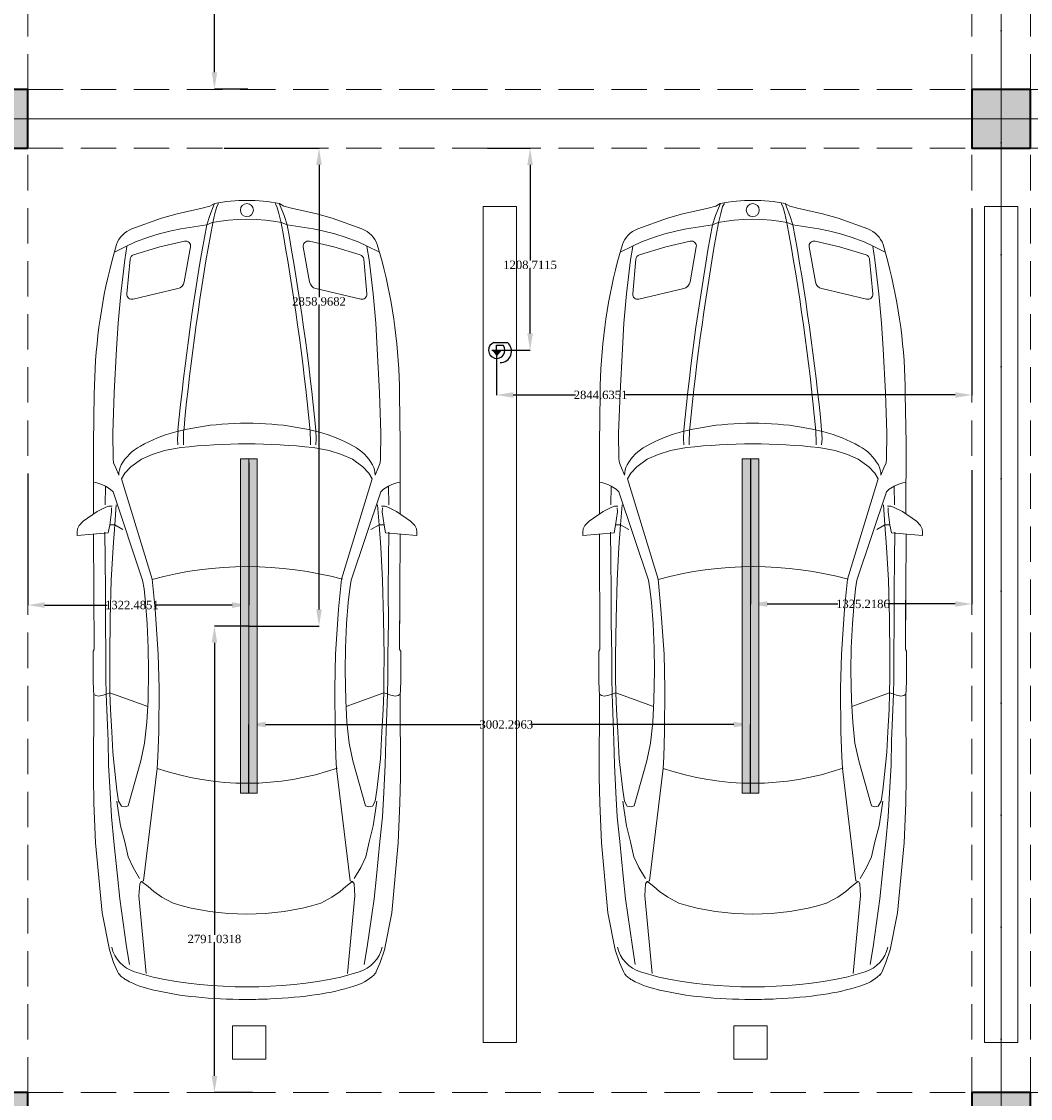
# Model space of a CAD drawing. Header units: inches. Extents: x -177438 to 34922, y -9538 to 55319.
# Tile 10 of 59: x -4094 to 1944, y -6238 to 205. Entities that reach past the tile are written whole.
import ezdxf
from ezdxf.enums import TextEntityAlignment as Align

# ---------------------------------------------------------------- set-up
doc = ezdxf.new("R2010")
doc.units = ezdxf.units.IN
doc.header["$MEASUREMENT"] = 0
doc.linetypes.add('Dot & Dashed', pattern=[670.277762, 317.5, -176.388889, 0, -176.388874])
doc.linetypes.add('Hidden', pattern=[317.5, 211.666667, -105.833333])
for name, color, linetype in [('- განათება', 7, 'Continuous'), ('Structural - Bearing', 7, 'Continuous'), ('Structural - Grid', 7, 'Continuous')]:
    doc.layers.add(name, color=color, linetype=linetype)
for name, color, linetype, lineweight in [('New_2D Drafting - General_Pen_No__2', 8, 'Continuous', 15), ('New_Interior - Furniture _Pen_No__1', 7, 'Continuous', 13), ('Structural - Bearing_Pen_No__20', 1, 'Continuous', 0)]:
    doc.layers.add(name, color=color, linetype=linetype, lineweight=lineweight)
for name, color, linetype, lineweight, true_color in [('Structural - Bearing_Pen_No__102', 7, 'Continuous', 13, 0xcccccc), ('Structural - Bearing_Pen_No__161', 7, 'Continuous', 13, 0x6a6a6a), ('Structural - Bearing_Pen_No__28', 7, 'Continuous', 35, 0xa80f02), ('Structural - Bearing_Pen_No__81', 7, 'Continuous', 20, 0x6a6a6a), ('Structural - Grid_Pen_No__81', 7, 'Continuous', 20, 0x6a6a6a)]:
    doc.layers.add(name, color=color, linetype=linetype, lineweight=lineweight, true_color=true_color)
doc.styles.add('GENERATED_STYLE_3', font='txt')
doc.styles.get("Standard").update_dxf_attribs({"font": 'arial.ttf'})
doc.dimstyles.get("Standard").update_dxf_attribs({"dimtxt": 0.18, "dimasz": 0.18, "dimexe": 0.18, "dimexo": 0.0625, "dimgap": 0.09, "dimtad": 0, "dimtih": 1, "dimtoh": 1, "dimdec": 4, "dimzin": 0, "dimdsep": 46, "dimtxsty": 'Standard', "dimcen": 0.09, "dimadec": 0, "dimazin": 0, "dimtfac": 1, "dimtdec": 4, "dimtofl": 0, "dimtmove": 0, "dimatfit": 3, "dimfxl": 1, "dimtolj": 1, "dimtzin": 0, "dimarcsym": 0})

# ---------------------------------------------------------------- blocks, each defined once
blk = doc.blocks.new('Column_11', base_point=(-35008.8, 14663))
at = {"layer": 'Structural - Bearing_Pen_No__161', "linetype": 'Continuous', "lineweight": 0, "true_color": 0x6a6a6a}
blk.add_hatch(color=251, dxfattribs=at).paths.add_polyline_path([(-34833.8, 14488), (-34833.8, 14838), (-35183.8, 14838), (-35183.8, 14488)])
at = {"layer": 'Structural - Bearing_Pen_No__20', "color": 1, "linetype": 'Continuous', "lineweight": 0}
for p, q in [((-35008.8, 14743), (-35008.8, 14918)), ((-35088.8, 14663), (-35263.8, 14663)), ((-34928.8, 14663), (-34753.8, 14663)), ((-35008.8, 14583), (-35008.8, 14408))]:
    blk.add_line(p, q, dxfattribs=at)
blk.add_point((-35008.8, 14663), dxfattribs=at)
at = {"layer": 'Structural - Bearing_Pen_No__28', "color": 14, "linetype": 'Continuous', "lineweight": 35, "true_color": 0xa80f02, "flags": 128}
blk.add_lwpolyline([(-34833.8, 14488), (-34833.8, 14838), (-35183.8, 14838), (-35183.8, 14488)], close=True, dxfattribs=at)
blk = doc.blocks.new('Column_13', base_point=(-35008.8, 20663))
at = {"layer": 'Structural - Bearing_Pen_No__161', "linetype": 'Continuous', "lineweight": 0, "true_color": 0x6a6a6a}
blk.add_hatch(color=251, dxfattribs=at).paths.add_polyline_path([(-34833.8, 20488), (-34833.8, 20838), (-35183.8, 20838), (-35183.8, 20488)])
at = {"layer": 'Structural - Bearing_Pen_No__20', "color": 1, "linetype": 'Continuous', "lineweight": 0}
for p, q in [((-35008.8, 20743), (-35008.8, 20918)), ((-35088.8, 20663), (-35263.8, 20663)), ((-34928.8, 20663), (-34753.8, 20663)), ((-35008.8, 20583), (-35008.8, 20408))]:
    blk.add_line(p, q, dxfattribs=at)
blk.add_point((-35008.8, 20663), dxfattribs=at)
at = {"layer": 'Structural - Bearing_Pen_No__28', "color": 14, "linetype": 'Continuous', "lineweight": 35, "true_color": 0xa80f02, "flags": 128}
blk.add_lwpolyline([(-34833.8, 20488), (-34833.8, 20838), (-35183.8, 20838), (-35183.8, 20488)], close=True, dxfattribs=at)
blk = doc.blocks.new('Column_15', base_point=(-29008.8, 14663))
at = {"layer": 'Structural - Bearing_Pen_No__161', "linetype": 'Continuous', "lineweight": 0, "true_color": 0x6a6a6a}
blk.add_hatch(color=251, dxfattribs=at).paths.add_polyline_path([(-28833.8, 14488), (-28833.8, 14838), (-29183.8, 14838), (-29183.8, 14488)])
at = {"layer": 'Structural - Bearing_Pen_No__20', "color": 1, "linetype": 'Continuous', "lineweight": 0}
for p, q in [((-29008.8, 14743), (-29008.8, 14918)), ((-29088.8, 14663), (-29263.8, 14663)), ((-28928.8, 14663), (-28753.8, 14663)), ((-29008.8, 14583), (-29008.8, 14408))]:
    blk.add_line(p, q, dxfattribs=at)
blk.add_point((-29008.8, 14663), dxfattribs=at)
at = {"layer": 'Structural - Bearing_Pen_No__28', "color": 14, "linetype": 'Continuous', "lineweight": 35, "true_color": 0xa80f02, "flags": 128}
blk.add_lwpolyline([(-28833.8, 14488), (-28833.8, 14838), (-29183.8, 14838), (-29183.8, 14488)], close=True, dxfattribs=at)
blk = doc.blocks.new('Column_17', base_point=(-29008.8, 20663))
at = {"layer": 'Structural - Bearing_Pen_No__161', "linetype": 'Continuous', "lineweight": 0, "true_color": 0x6a6a6a}
blk.add_hatch(color=251, dxfattribs=at).paths.add_polyline_path([(-28833.8, 20488), (-28833.8, 20838), (-29183.8, 20838), (-29183.8, 20488)])
at = {"layer": 'Structural - Bearing_Pen_No__20', "color": 1, "linetype": 'Continuous', "lineweight": 0}
for p, q in [((-29008.8, 20743), (-29008.8, 20918)), ((-29088.8, 20663), (-29263.8, 20663)), ((-28928.8, 20663), (-28753.8, 20663)), ((-29008.8, 20583), (-29008.8, 20408))]:
    blk.add_line(p, q, dxfattribs=at)
blk.add_point((-29008.8, 20663), dxfattribs=at)
at = {"layer": 'Structural - Bearing_Pen_No__28', "color": 14, "linetype": 'Continuous', "lineweight": 35, "true_color": 0xa80f02, "flags": 128}
blk.add_lwpolyline([(-28833.8, 20488), (-28833.8, 20838), (-29183.8, 20838), (-29183.8, 20488)], close=True, dxfattribs=at)
blk = doc.blocks.new('Standard grid marker')
at = {"layer": 'Structural - Grid_Pen_No__81', "color": 251, "linetype": 'Continuous', "lineweight": 20, "true_color": 0x6a6a6a}
blk.add_line((1000, 0), (51328.1, 0), dxfattribs=at)
at = {"layer": 'Structural - Grid_Pen_No__81', "color": 251, "lineweight": 20, "true_color": 0x6a6a6a, "style": 'GENERATED_STYLE_3'}
for tag, p in [('AC_MarkerText_1_0', (-100, -144)), ('AC_MarkerText_1_1', (52428.1, -144))]:
    blk.add_attdef(tag, text='', height=100, rotation=180, dxfattribs=at).set_placement(p, align=Align.TOP_CENTER)
blk = doc.blocks.new('Standard grid marker_2')
at = {"layer": 'Structural - Grid_Pen_No__81', "color": 251, "linetype": 'Continuous', "lineweight": 20, "true_color": 0x6a6a6a}
blk.add_line((1000, 0), (27734.9, 0), dxfattribs=at)
at = {"layer": 'Structural - Grid_Pen_No__81', "color": 251, "lineweight": 20, "true_color": 0x6a6a6a, "style": 'GENERATED_STYLE_3'}
for tag, p in [('AC_MarkerText_1_0', (-1.5, -46.7)), ('AC_MarkerText_1_1', (28933.4, -46.7))]:
    blk.add_attdef(tag, text='', height=100, rotation=270, dxfattribs=at).set_placement(p, align=Align.TOP_CENTER)
blk = doc.blocks.new('Parking Place')
at = {"layer": 'New_Interior - Furniture _Pen_No__1', "color": 7, "linetype": 'Continuous', "lineweight": 13, "flags": 128}
for points in [[(1400, 4900), (1600, 4900), (1600, 5100), (1400, 5100)], [(4400, 4900), (4600, 4900), (4600, 5100), (4400, 5100)], [(2900, 0), (3100, 0), (3100, 5000), (2900, 5000)], [(5900, 0), (6100, 0), (6100, 5000), (5900, 5000)]]:
    blk.add_lwpolyline(points, close=True, dxfattribs=at)
blk = doc.blocks.new('Car Symbol 27')
at = {"layer": 'New_Interior - Furniture _Pen_No__1', "color": 7, "linetype": 'Continuous', "lineweight": 13}
for p, q in [((-1983.9, 1016.7), (-2004, 1016.7)), ((-2004, 1016.7), (-1988.6, 830.1)), ((-1964.9, 1014.4), (-1983.9, 1016.7)), ((-1944.8, 1004.3), (-1964.9, 1014.4)), ((-1919.1, 979.7), (-1944.8, 1004.3)), ((-1861.1, 895.8), (-1919.1, 979.7)), ((-3842.3, 905.7), (-4261.3, 866.7)), ((-3606.5, 915.3), (-3842.3, 905.7)), ((-3450, 918.4), (-3606.5, 915.3)), ((-2966.2, 916.5), (-3450, 918.4)), ((-2876.8, 920.8), (-2966.2, 916.5)), ((-2962.8, 904.3), (-2965.1, 886.4)), ((-2954.6, 917.1), (-2962.8, 904.3)), ((-2695.9, 920.8), (-2876.8, 920.8)), ((-2685.9, 914), (-2695.9, 920.8)), ((-1998.6, 917.2), (-2684.7, 914.1)), ((-2392, 914.8), (-2530.4, 914.8)), ((-1452.9, 917.2), (-1876.8, 917.1)), ((-1689.1, 897.8), (-1685.5, 917.1)), ((-1158.3, 913.1), (-1452.9, 917.2)), ((-4261.3, 866.7), (-4482.6, 822.9)), ((-3232.2, 831), (-2953.9, 842)), ((-2965.1, 886.4), (-2960.7, 860.7)), ((-2960.7, 860.7), (-2951.8, 839.5)), ((-2857.9, 843.8), (-2953.9, 842)), ((-2951.8, 839.5), (-2946.2, 819.4)), ((-2721.6, 843.6), (-2857.9, 843.8)), ((-2518.2, 846.6), (-2721.6, 843.6)), ((-2338.3, 846.3), (-2518.2, 846.6)), ((-2146.2, 848.2), (-2338.3, 846.3)), ((-1984.1, 850.2), (-2146.2, 848.2)), ((-1835.5, 843.2), (-1861.1, 895.8)), ((-1830, 826.5), (-1835.5, 843.2)), ((-1710.4, 846.4), (-1821, 848.8)), ((-1728.3, 817.4), (-1710.4, 846.4)), ((-1710.4, 846.4), (-1700.3, 867.6)), ((-1700.3, 867.6), (-1689.1, 897.8)), ((-4559.4, 797.3), (-4613.8, 774.1)), ((-4482.6, 822.9), (-4559.4, 797.3)), ((-4042.4, 775.3), (-4178.7, 761)), ((-3835.7, 796.2), (-4042.4, 775.3)), ((-3688.1, 810.5), (-3835.7, 796.2)), ((-3542.9, 819.2), (-3688.1, 810.5)), ((-3594.3, 778), (-3649.1, 770.2)), ((-3528.4, 777.9), (-3593.2, 767.9)), ((-3376.4, 827.9), (-3542.9, 819.2)), ((-3340.7, 798.8), (-3528.4, 777.9)), ((-3232.2, 831), (-3376.4, 827.9)), ((-3298.8, 802), (-3340.7, 798.8)), ((-3179.4, 807.8), (-3298.8, 802)), ((-3044.7, 815.7), (-3179.4, 807.8)), ((-2946.2, 819.4), (-3044.7, 815.7)), ((-2946.2, 819.4), (-3028.5, 593.2)), ((-2855.6, 820.2), (-2946.2, 819.4)), ((-2725.4, 821.1), (-2855.6, 820.2)), ((-2503.2, 817.7), (-2725.4, 821.1)), ((-2272.6, 811.5), (-2503.2, 817.7)), ((-2272.8, 623.8), (-1744, 800.6)), ((-2074.4, 801.2), (-2272.6, 811.5)), ((-1940.7, 790.9), (-2074.4, 801.2)), ((-1988.6, 830.1), (-1942.8, 821.1)), ((-1940.7, 790.9), (-1968.7, 741.8)), ((-1942.8, 821.1), (-1863.5, 809.8)), ((-1940.6, 820), (-1940.7, 790.9)), ((-1821, 782), (-1940.7, 790.9)), ((-1863.5, 809.8), (-1838.9, 810.8)), ((-1828.9, 806.4), (-1830, 826.5)), ((-1744, 800.6), (-1728.3, 817.4)), ((-1643.5, 767), (-1599.9, 784.8)), ((-1599.9, 784.8), (-1570.8, 798.1)), ((-1570.8, 798.1), (-1546.2, 800.3)), ((-1546.2, 800.3), (-1393.1, 802.3)), ((-1393.1, 802.3), (-1150.7, 794.1)), ((-1150.7, 794.1), (-888.1, 780.2)), ((-888.1, 780.2), (-734, 771.1)), ((-264.4, 779.9), (-366.4, 808.7)), ((-309.9, 792.7), (-273.7, 720)), ((-4464.9, 720.2), (-4571, 702.5)), ((-4178.7, 761), (-4464.9, 720.2)), ((-3927.4, 711.5), (-3991.2, 681.4)), ((-3836.9, 731.4), (-3927.4, 711.5)), ((-3740.8, 755.9), (-3836.9, 731.4)), ((-3649.1, 770.2), (-3740.8, 755.9)), ((-3623.4, 751.2), (-3627.8, 727.5)), ((-3627.8, 727.5), (-3621.3, 709.9)), ((-3593.2, 767.9), (-3623.4, 751.2)), ((-3621.3, 709.9), (-3352.1, 634.5)), ((-1665.9, 750.2), (-2265.1, 566.8)), ((-1631.2, 730.1), (-1665.9, 750.2)), ((-1593.7, 694.3), (-1631.2, 730.1)), ((-734, 771.1), (-558.6, 755.1)), ((-352.2, 699.1), (-558.9, 718)), ((-558.6, 755.1), (-356.4, 731.3)), ((-356.4, 731.3), (-275.9, 717.8)), ((-273.7, 720), (-247, 666.3)), ((-4647.2, 561.8), (-4614.1, 671.9)), ((-4159.9, 645.9), (-4625.9, 602)), ((-4088.4, 641.3), (-4159.9, 645.9)), ((-3991.2, 681.4), (-4057.1, 642.4)), ((-1548.7, 631.6), (-1593.7, 694.3)), ((-527.7, 412.9), (-590.8, 681.2)), ((-326.2, 678.2), (-276.9, 520.2)), ((-247, 666.3), (-219.2, 588.1)), ((-170.9, 688.4), (-107, 510.6)), ((-4105.3, 591.1), (-4134.4, 557.6)), ((-4077.3, 627.9), (-4105.3, 591.1)), ((-4075, 632.4), (-4088.4, 641.3)), ((-4070.6, 617.8), (-4075, 632.4)), ((-3398.1, 536.3), (-4070.6, 617.8)), ((-3352.1, 634.5), (-3247.1, 612)), ((-3247.1, 612), (-3122, 598.4)), ((-3122, 598.4), (-2990.8, 591.1)), ((-2990.8, 591.1), (-2812.5, 587.9)), ((-2812.5, 587.9), (-2677.3, 589.9)), ((-2677.3, 589.9), (-2533.2, 596.3)), ((-2533.2, 596.3), (-2404.7, 606.2)), ((-2404.7, 606.2), (-2324.2, 615)), ((-2324.2, 615), (-2272.8, 623.8)), ((-1519.8, 566.7), (-1548.7, 631.6)), ((-219.2, 588.1), (-200.3, 525.5)), ((-4134.4, 557.6), (-4168, 508.5)), ((-3328.4, 532.4), (-3398.1, 536.3)), ((-3178.7, 527.2), (-3328.4, 532.4)), ((-2919.6, 526), (-3178.7, 527.2)), ((-2714.5, 530.5), (-2919.6, 526)), ((-2445.7, 548.9), (-2714.5, 530.5)), ((-2265, 566.8), (-2445.7, 548.9)), ((-1496.4, 493), (-1519.8, 566.7)), ((-244, 373.6), (-276.9, 520.2)), ((-200.3, 525.5), (-181.4, 452.8)), ((-4168, 508.5), (-4205, 441.5)), ((-1478.7, 395.7), (-1496.4, 493)), ((-181.4, 452.8), (-170.3, 395.8)), ((-107, 510.6), (-80.3, 418)), ((-1426.2, 414.6), (-1463, 412.5)), ((-1374.8, 412.3), (-1426.2, 414.6)), ((-170.3, 395.8), (-146, 240.5)), ((-46.5, 267.1), (-80.3, 418)), ((-1440.4, 380.1), (-1463, 380.1)), ((-1386.8, 378.5), (-1440.4, 380.1)), ((-1360, 376.2), (-1386.8, 378.5)), ((-278.6, 337.5), (-487.9, 375.2)), ((-46.5, 267.1), (-35, 221.2)), ((-146, 240.5), (-131.5, 206.9)), ((-89.5, 222.8), (-146, 240.5)), ((-133.7, 204.7), (-77.9, 191.2)), ((-131.5, 206.9), (-124.9, 156.6)), ((-23.1, 195.6), (-89.5, 222.8)), ((-18.7, 194.4), (-35, 221.2)), ((-124.9, 156.6), (-118.3, 110.8)), ((-77.9, 191.2), (-36.6, 180)), ((-36.6, 180), (-18.7, 169.9)), ((-118.3, 110.8), (-115, 57.2)), ((-115, 57.2), (-112.5, 0)), ((-118.3, -110.8), (-115, -57.2)), ((-115, -57.2), (-112.5, 0)), ((-124.9, -156.6), (-118.3, -110.8)), ((-133.7, -204.7), (-77.9, -191.2)), ((-131.5, -206.9), (-124.9, -156.6)), ((-77.9, -191.2), (-36.6, -180)), ((-36.6, -180), (-18.7, -169.9)), ((-170.3, -395.8), (-146, -240.5)), ((-146, -240.5), (-131.5, -206.9)), ((-89.5, -222.8), (-146, -240.5)), ((-23.1, -195.6), (-89.5, -222.8)), ((-46.5, -267.1), (-35, -221.2)), ((-18.7, -194.4), (-35, -221.2)), ((-46.5, -267.1), (-80.3, -418)), ((-1440.4, -380.1), (-1463, -380.1)), ((-1386.8, -378.5), (-1440.4, -380.1)), ((-1360, -376.2), (-1386.8, -378.5)), ((-278.6, -337.5), (-487.9, -375.2)), ((-244, -373.6), (-276.9, -520.2)), ((-4168, -508.5), (-4205, -441.5)), ((-1478.7, -395.7), (-1496.4, -493)), ((-1426.2, -414.6), (-1463, -412.5)), ((-1374.8, -412.3), (-1426.2, -414.6)), ((-527.7, -412.9), (-590.8, -681.2)), ((-181.4, -452.8), (-170.3, -395.8)), ((-107, -510.6), (-80.3, -418)), ((-4134.4, -557.6), (-4168, -508.5)), ((-1496.4, -493), (-1519.8, -566.7)), ((-200.3, -525.5), (-181.4, -452.8)), ((-170.9, -688.4), (-107, -510.6)), ((-4647.2, -561.8), (-4614.1, -671.9)), ((-4105.3, -591.1), (-4134.4, -557.6)), ((-3398.1, -536.3), (-4070.6, -617.8)), ((-3328.4, -532.4), (-3398.1, -536.3)), ((-3178.7, -527.2), (-3328.4, -532.4)), ((-2919.6, -526), (-3178.7, -527.2)), ((-2714.5, -530.5), (-2919.6, -526)), ((-2445.7, -548.9), (-2714.5, -530.5)), ((-2265, -566.8), (-2445.7, -548.9)), ((-1665.9, -750.2), (-2265.1, -566.8)), ((-1519.8, -566.7), (-1548.7, -631.6)), ((-326.2, -678.2), (-276.9, -520.2)), ((-219.2, -588.1), (-200.3, -525.5)), ((-4159.9, -645.9), (-4625.9, -602)), ((-4088.4, -641.3), (-4159.9, -645.9)), ((-4077.3, -627.9), (-4105.3, -591.1)), ((-4075, -632.4), (-4088.4, -641.3)), ((-4070.6, -617.8), (-4075, -632.4)), ((-3991.2, -681.4), (-4057.1, -642.4)), ((-3621.3, -709.9), (-3352.1, -634.5)), ((-3352.1, -634.5), (-3247.1, -612)), ((-3247.1, -612), (-3122, -598.4)), ((-3122, -598.4), (-2990.8, -591.1)), ((-2946.2, -819.4), (-3028.5, -593.2)), ((-2990.8, -591.1), (-2812.5, -587.9)), ((-2812.5, -587.9), (-2677.3, -589.9)), ((-2677.3, -589.9), (-2533.2, -596.3)), ((-2533.2, -596.3), (-2404.7, -606.2)), ((-2404.7, -606.2), (-2324.2, -615)), ((-2324.2, -615), (-2272.8, -623.8)), ((-2272.8, -623.8), (-1744, -800.6)), ((-1548.7, -631.6), (-1593.7, -694.3)), ((-247, -666.3), (-219.2, -588.1)), ((-4464.9, -720.2), (-4571, -702.5)), ((-3927.4, -711.5), (-3991.2, -681.4)), ((-1593.7, -694.3), (-1631.2, -730.1)), ((-352.2, -699.1), (-558.9, -718)), ((-273.7, -720), (-247, -666.3)), ((-4178.7, -761), (-4464.9, -720.2)), ((-4042.4, -775.3), (-4178.7, -761)), ((-3836.9, -731.4), (-3927.4, -711.5)), ((-3740.8, -755.9), (-3836.9, -731.4)), ((-3649.1, -770.2), (-3740.8, -755.9)), ((-3594.3, -778), (-3649.1, -770.2)), ((-3627.8, -727.5), (-3621.3, -709.9)), ((-3623.4, -751.2), (-3627.8, -727.5)), ((-3593.2, -767.9), (-3623.4, -751.2)), ((-3528.4, -777.9), (-3593.2, -767.9)), ((-1940.7, -790.9), (-1968.7, -741.8)), ((-1631.2, -730.1), (-1665.9, -750.2)), ((-1643.5, -767), (-1599.9, -784.8)), ((-888.1, -780.2), (-734, -771.1)), ((-734, -771.1), (-558.6, -755.1)), ((-558.6, -755.1), (-356.4, -731.3)), ((-356.4, -731.3), (-275.9, -717.8)), ((-309.9, -792.7), (-273.7, -720)), ((-4559.4, -797.3), (-4613.8, -774.1)), ((-4482.6, -822.9), (-4559.4, -797.3)), ((-4261.3, -866.7), (-4482.6, -822.9)), ((-3835.7, -796.2), (-4042.4, -775.3)), ((-3688.1, -810.5), (-3835.7, -796.2)), ((-3542.9, -819.2), (-3688.1, -810.5)), ((-3376.4, -827.9), (-3542.9, -819.2)), ((-3340.7, -798.8), (-3528.4, -777.9)), ((-3232.2, -831), (-3376.4, -827.9)), ((-3298.8, -802), (-3340.7, -798.8)), ((-3179.4, -807.8), (-3298.8, -802)), ((-3232.2, -831), (-2953.9, -842)), ((-3044.7, -815.7), (-3179.4, -807.8)), ((-2946.2, -819.4), (-3044.7, -815.7)), ((-2953.9, -841), (-2946.2, -819.4)), ((-2855.6, -820.2), (-2946.2, -819.4)), ((-2725.4, -821.1), (-2855.6, -820.2)), ((-2503.2, -817.7), (-2725.4, -821.1)), ((-2272.6, -811.5), (-2503.2, -817.7)), ((-2074.4, -801.2), (-2272.6, -811.5)), ((-1940.7, -790.9), (-2074.4, -801.2)), ((-2004, -1016.7), (-1988.6, -830.1)), ((-1988.6, -830.1), (-1942.8, -821.1)), ((-1942.8, -821.1), (-1863.5, -809.8)), ((-1821, -782), (-1940.7, -790.9)), ((-1940.6, -820), (-1940.7, -790.9)), ((-1863.5, -809.8), (-1838.9, -810.8)), ((-1830, -826.5), (-1835.5, -843.2)), ((-1828.9, -806.4), (-1830, -826.5)), ((-1744, -800.6), (-1728.3, -817.4)), ((-1728.3, -817.4), (-1710.4, -846.4)), ((-1599.9, -784.8), (-1570.8, -798.1)), ((-1570.8, -798.1), (-1546.2, -800.3)), ((-1546.2, -800.3), (-1393.1, -802.3)), ((-1393.1, -802.3), (-1150.7, -794.1)), ((-1150.7, -794.1), (-888.1, -780.2)), ((-264.4, -779.9), (-366.4, -808.7)), ((-3842.3, -905.7), (-4261.3, -866.7)), ((-2965.1, -886.4), (-2960.7, -860.7)), ((-2962.8, -904.3), (-2965.1, -886.4)), ((-2960.7, -860.7), (-2953.9, -841)), ((-2857.9, -843.8), (-2953.9, -842)), ((-2721.6, -843.6), (-2857.9, -843.8)), ((-2518.2, -846.6), (-2721.6, -843.6)), ((-2338.3, -846.3), (-2518.2, -846.6)), ((-2146.2, -848.2), (-2338.3, -846.3)), ((-1984.1, -850.2), (-2146.2, -848.2)), ((-1861.1, -895.8), (-1919.1, -979.7)), ((-1835.5, -843.2), (-1861.1, -895.8)), ((-1710.4, -846.4), (-1821, -848.8)), ((-1710.4, -846.4), (-1700.3, -867.6)), ((-1700.3, -867.6), (-1689.1, -897.8)), ((-1689.1, -897.8), (-1685.5, -917.1)), ((-3606.5, -915.3), (-3842.3, -905.7)), ((-3450, -918.4), (-3606.5, -915.3)), ((-2966.2, -916.5), (-3450, -918.4)), ((-2876.8, -920.8), (-2966.2, -916.5)), ((-2954.6, -917.1), (-2962.8, -904.3)), ((-2695.9, -920.8), (-2876.8, -920.8)), ((-2685.9, -914), (-2695.9, -920.8)), ((-1998.6, -917.2), (-2684.7, -914.1)), ((-1452.9, -917.2), (-1876.8, -917.1)), ((-1158.3, -913.1), (-1452.9, -917.2)), ((-1983.9, -1016.7), (-2004, -1016.7)), ((-1964.9, -1014.4), (-1983.9, -1016.7)), ((-1944.8, -1004.3), (-1964.9, -1014.4)), ((-1919.1, -979.7), (-1944.8, -1004.3))]:
    blk.add_line(p, q, dxfattribs=at)
blk.add_circle((-57.9, 0), 39.1, dxfattribs=at)
for centre, radius, start, end in [((-1180, -2307.9), 3221, 75.36916, 89.61475), ((-4582.5, 705.3), 75.7, 116.25641, 132.7691), ((-4592, 723), 55.5, 112.99171, 115.54645), ((-4422.6, 614.3), 200, 102.99813, 163.26146), ((-312.1, 637.7), 150, 19.75545, 71.47088), ((-4414.7, 561.8), 296, 137.75303, 164.57297), ((-1643.5, 634.9), 132, 62.67134, 90), ((-1726.3, 499.8), 290.3, 28.34945, 60.37994), ((-561.6, 688.1), 30, 84.78088, 193.23643), ((-354.9, 669.2), 30, 17.33175, 84.78183), ((-3475.6, 243.3), 1287.3, 162.02808, 171.98842), ((-2192.2, 222.3), 832.4, 14.17197, 29.93663), ((-1944.4, 0), 2760.6, 168.25766, 191.74236), ((-1824.2, 0), 1662.8, 160.97668, 198.81628), ((-4369.4, 3.8), 2178.3, 344.82831, 15.10448), ((-2142.2, 34.3), 2636.9, 171.5296, 177.69036), ((-2728.8, 0), 1540.8, 163.34768, 196.65231), ((-5076.2, 0), 3619.2, 353.72275, 6.27725), ((-2877.3, 33.6), 1542.9, 4.31369, 14.73835), ((-2771.5, -14053.9), 14533.5, 79.59238, 84.48533), ((-479.1, 424.4), 50, 193.23683, 259.79265), ((-2753.7, -14059.8), 14503.1, 79.59238, 84.48533), ((-273.3, 367), 30, 259.79184, 12.65608), ((-1021.6, 0), 1021.6, 349.02719, 10.97288), ((-1532.9, 0), 3247.1, 177.51962, 180.00085), ((-3210.7, 0), 1877.9, 355.42992, 4.56993), ((-1505.4, 0), 3274.6, 179.99999, 180.16706), ((-1731, -5.1), 3049, 180.08431, 185.67459), ((-2877.3, -33.6), 1542.9, 345.26146, 355.68616), ((-2771.5, 14053.9), 14533.5, 275.51468, 280.40763), ((-2753.7, 14059.8), 14503.1, 275.51468, 280.40763), ((-2887.2, -128.9), 1886.2, 185.40305, 193.11311), ((-479.1, -424.4), 50, 100.20739, 166.76344), ((-273.3, -367), 30, 347.34436, 100.20808), ((-2192.2, -222.3), 832.4, 330.06304, 345.82785), ((-4110.2, -426.5), 627.7, 191.99187, 208.13274), ((-1726.3, -499.8), 290.3, 299.61936, 331.65022), ((-4422.6, -614.3), 200, 196.73854, 257.00187), ((-561.6, -688.1), 30, 166.76402, 275.21908), ((-354.9, -669.2), 30, 275.21817, 342.66825), ((-312.1, -637.7), 150, 288.52909, 340.24455), ((-4489.4, -620.3), 202.1, 210.34692, 218.91286), ((-4557.5, -675.7), 114.3, 218.74756, 231.27811), ((-4587, -712.5), 67.2, 231.27361, 246.53558), ((-1643.5, -634.9), 132, 269.99959, 297.32769), ((-1180, 2307.9), 3221, 270.38525, 284.63084)]:
    blk.add_arc(centre, radius, start, end, dxfattribs=at)
blk = doc.blocks.new('Beam_6', base_point=(-29008.8, 14663))
at = {"layer": 'Structural - Bearing_Pen_No__102', "color": 254, "linetype": 'Hidden', "lineweight": 13, "true_color": 0xcccccc}
for p, q in [((-29183.8, 20838), (-29183.8, 26488)), ((-28833.8, 20838), (-28833.8, 26488)), ((-29183.8, 14838), (-29183.8, 20488)), ((-28833.8, 14838), (-28833.8, 20488))]:
    blk.add_line(p, q, dxfattribs=at)
at = {"layer": 'Structural - Bearing_Pen_No__81', "color": 251, "linetype": 'Dot & Dashed', "lineweight": 20, "true_color": 0x6a6a6a}
blk.add_line((-29008.8, 14663), (-29008.8, 32663), dxfattribs=at)
blk = doc.blocks.new('Beam_7', base_point=(-35008.8, 14663))
at = {"layer": 'Structural - Bearing_Pen_No__102', "color": 254, "linetype": 'Hidden', "lineweight": 13, "true_color": 0xcccccc}
for p, q in [((-34833.8, 20838), (-34833.8, 26488)), ((-34833.8, 14838), (-34833.8, 20488))]:
    blk.add_line(p, q, dxfattribs=at)
blk = doc.blocks.new('Beam_10', base_point=(-47008.8, 14663))
at = {"layer": 'Structural - Bearing_Pen_No__102', "color": 254, "linetype": 'Hidden', "lineweight": 13, "true_color": 0xcccccc}
for p, q in [((-34833.8, 14838), (-29183.8, 14838)), ((-28833.8, 14838), (-23183.8, 14838))]:
    blk.add_line(p, q, dxfattribs=at)
blk = doc.blocks.new('Beam_11', base_point=(-47008.8, 20663))
at = {"layer": 'Structural - Bearing_Pen_No__102', "color": 254, "linetype": 'Hidden', "lineweight": 13, "true_color": 0xcccccc}
for p, q in [((-34833.8, 20838), (-29183.8, 20838)), ((-28833.8, 20838), (-23183.8, 20838)), ((-34833.8, 20488), (-29183.8, 20488)), ((-28833.8, 20488), (-23183.8, 20488))]:
    blk.add_line(p, q, dxfattribs=at)
at = {"layer": 'Structural - Bearing_Pen_No__81', "color": 251, "linetype": 'Dot & Dashed', "lineweight": 20, "true_color": 0x6a6a6a}
blk.add_line((-47008.8, 20663), (991.2, 20663), dxfattribs=at)
blk = doc.blocks.new('მოძრაობის დეტექტორი')
at = {"layer": '- განათება'}
h = blk.add_hatch(color=6, dxfattribs=at)
h.dxf.hatch_style = 1
h.paths.add_polyline_path([(-100, -1), (1, -123), (100, 1)])
at = {"layer": '- განათება', "color": 6}
for p, q in [((-100, -1), (100, 1)), ((-58, 165), (233, 165)), ((0, 106), (143, 106)), ((1, -123), (100, 1))]:
    blk.add_line(p, q, dxfattribs=at)
blk.add_lwpolyline([(0, 0), (0, 106)], dxfattribs=at)
for centre, radius, start, end in [((3, 0), 176, 110.3272, 37.1447), ((77, -23), 245, 270.0765, 50.2358)]:
    blk.add_arc(centre, radius, start, end, dxfattribs=at)
blk = doc.blocks.new('მოძრაობის დედექტორი')
at = {"layer": '- განათება', "color": 6}
blk.add_blockref('მოძრაობის დეტექტორი', (0, 0), dxfattribs=at)
blk = doc.blocks.new('*D934')
at = {"layer": '- განათება', "color": 0, "lineweight": -2, "transparency": 16777216}
for p, q in [((-2733.9, 2637.3), (-2939.7, 2637.3)), ((-2939.5, 2537.3), (-2939.5, 790.6)), ((-2939.5, -98.9), (-2939.5, 739.4)), ((-2740.1, -198.9), (-2939.7, -198.9))]:
    blk.add_line(p, q, dxfattribs=at)
at = {"layer": '- განათება', "color": 0, "transparency": 16777216}
for points in [[(-2956.2, 2537.3), (-2922.8, 2537.3), (-2939.5, 2637.3)], [(-2956.2, -98.9), (-2922.8, -98.9), (-2939.5, -198.9)]]:
    blk.add_solid(points, dxfattribs=at)
at = {"layer": 'Defpoints', "color": 0, "transparency": 16777216}
for p in [(-2939.5, 2637.3), (-2733.8, 2637.3), (-2740, -198.9)]:
    blk.add_point(p, dxfattribs=at)
at = {"layer": '- განათება', "color": 0, "transparency": 16777216, "insert": (-2939.5, 765), "char_height": 50, "attachment_point": 5}
blk.add_mtext('\\A1;{\\fSylfaen|b0|i0|c0|p18;2836.2177}', dxfattribs=at)
blk = doc.blocks.new('*D947')
at = {"layer": '- განათება', "color": 0, "lineweight": -2, "transparency": 16777216}
for p, q in [((-2881.9, -552.7), (-2313.3, -552.7)), ((-2313.5, -652.7), (-2313.5, -1444.5)), ((-2313.5, -3311.7), (-2313.5, -1495.9)), ((-2733.7, -3411.7), (-2313.3, -3411.7))]:
    blk.add_line(p, q, dxfattribs=at)
at = {"layer": '- განათება', "color": 0, "transparency": 16777216}
for points in [[(-2330.2, -652.7), (-2296.8, -652.7), (-2313.5, -552.7)], [(-2330.2, -3311.7), (-2296.8, -3311.7), (-2313.5, -3411.7)]]:
    blk.add_solid(points, dxfattribs=at)
at = {"layer": 'Defpoints', "color": 0, "transparency": 16777216}
for p in [(-2882, -552.7), (-2313.5, -552.7), (-2733.8, -3411.7)]:
    blk.add_point(p, dxfattribs=at)
at = {"layer": '- განათება', "color": 0, "transparency": 16777216, "insert": (-2313.5, -1470.2), "char_height": 50, "attachment_point": 5}
blk.add_mtext('\\A1;{\\fSylfaen|b0|i0|c0|p18;2858.9682}', dxfattribs=at)
blk = doc.blocks.new('*D948')
at = {"layer": '- განათება', "color": 0, "lineweight": -2, "transparency": 16777216}
for p, q in [((-2733.8, -4411.6), (-2733.8, -4000.5)), ((-2633.8, -4000.7), (-1344.4, -4000.7)), ((168.5, -4000.7), (-1041.6, -4000.7)), ((268.5, -4411.6), (268.5, -4000.5))]:
    blk.add_line(p, q, dxfattribs=at)
at = {"layer": '- განათება', "color": 0, "transparency": 16777216}
for points in [[(-2633.8, -3984), (-2633.8, -4017.4), (-2733.8, -4000.7)], [(168.5, -3984), (168.5, -4017.4), (268.5, -4000.7)]]:
    blk.add_solid(points, dxfattribs=at)
at = {"layer": 'Defpoints', "color": 0, "transparency": 16777216}
for p in [(-2733.8, -4000.7), (-2733.8, -4411.7), (268.5, -4411.7)]:
    blk.add_point(p, dxfattribs=at)
at = {"layer": '- განათება', "color": 0, "transparency": 16777216, "insert": (-1193, -4000.7), "char_height": 50, "attachment_point": 5}
blk.add_mtext('\\A1;{\\fSylfaen|b0|i0|c0|p18;3002.2963}', dxfattribs=at)
blk = doc.blocks.new('*D949')
at = {"layer": '- განათება', "color": 0, "lineweight": -2, "transparency": 16777216}
for p, q in [((-2733.9, -3411.7), (-2939.7, -3411.7)), ((-2939.5, -3511.7), (-2939.5, -5258.3)), ((-2939.5, -6102.7), (-2939.5, -5309.6)), ((-2710.9, -6202.7), (-2939.7, -6202.7))]:
    blk.add_line(p, q, dxfattribs=at)
at = {"layer": '- განათება', "color": 0, "transparency": 16777216}
for points in [[(-2956.2, -3511.7), (-2922.8, -3511.7), (-2939.5, -3411.7)], [(-2956.2, -6102.7), (-2922.8, -6102.7), (-2939.5, -6202.7)]]:
    blk.add_solid(points, dxfattribs=at)
at = {"layer": 'Defpoints', "color": 0, "transparency": 16777216}
for p in [(-2939.5, -3411.7), (-2733.8, -3411.7), (-2710.8, -6202.7)]:
    blk.add_point(p, dxfattribs=at)
at = {"layer": '- განათება', "color": 0, "transparency": 16777216, "insert": (-2939.5, -5284), "char_height": 50, "attachment_point": 5}
blk.add_mtext('\\A1;{\\fSylfaen|b0|i0|c0|p18;2791.0318}', dxfattribs=at)
blk = doc.blocks.new('*D950')
at = {"layer": '- განათება', "color": 0, "lineweight": -2, "transparency": 16777216}
for p, q in [((-2733.8, -2433.7), (-2733.8, -3286.4)), ((-4056.3, -2499.6), (-4056.3, -3286.4)), ((-3956.3, -3286.2), (-3580.4, -3286.2)), ((-2833.8, -3286.2), (-3286.6, -3286.2))]:
    blk.add_line(p, q, dxfattribs=at)
at = {"layer": '- განათება', "color": 0, "transparency": 16777216}
for points in [[(-3956.3, -3269.5), (-3956.3, -3302.9), (-4056.3, -3286.2)], [(-2833.8, -3269.5), (-2833.8, -3302.9), (-2733.8, -3286.2)]]:
    blk.add_solid(points, dxfattribs=at)
at = {"layer": 'Defpoints', "color": 0, "transparency": 16777216}
for p in [(-2733.8, -2433.7), (-4056.3, -2499.5), (-4056.3, -3286.2)]:
    blk.add_point(p, dxfattribs=at)
at = {"layer": '- განათება', "color": 0, "transparency": 16777216, "insert": (-3433.5, -3286.2), "char_height": 50, "attachment_point": 5}
blk.add_mtext('\\A1;{\\fSylfaen|b0|i0|c0|p18;1322.4851}', dxfattribs=at)
blk = doc.blocks.new('*D951')
at = {"layer": '- განათება', "color": 0, "lineweight": -2, "transparency": 16777216}
for p, q in [((268.5, -2411.7), (268.5, -3279.9)), ((1593.7, -2478.6), (1593.7, -3279.9)), ((368.5, -3279.7), (791.3, -3279.7)), ((1493.7, -3279.7), (1091.2, -3279.7))]:
    blk.add_line(p, q, dxfattribs=at)
at = {"layer": '- განათება', "color": 0, "transparency": 16777216}
for points in [[(368.5, -3263), (368.5, -3296.4), (268.5, -3279.7)], [(1493.7, -3263), (1493.7, -3296.4), (1593.7, -3279.7)]]:
    blk.add_solid(points, dxfattribs=at)
at = {"layer": 'Defpoints', "color": 0, "transparency": 16777216}
for p in [(268.5, -2411.7), (1593.7, -2478.5), (268.5, -3279.7)]:
    blk.add_point(p, dxfattribs=at)
at = {"layer": '- განათება', "color": 0, "transparency": 16777216, "insert": (941.3, -3279.7), "char_height": 50, "attachment_point": 5}
blk.add_mtext('\\A1;{\\fSylfaen|b0|i0|c0|p18;1325.2186}', dxfattribs=at)
blk = doc.blocks.new('*D1046')
at = {"layer": '- განათება', "color": 0, "lineweight": -2, "transparency": 16777216}
for p, q in [((1593.7, -915.5), (1593.7, -2029.5)), ((-1250.9, -1761.5), (-1250.9, -2029.5)), ((-1150.9, -2029.3), (-778.5, -2029.3)), ((1493.7, -2029.3), (-479.3, -2029.3))]:
    blk.add_line(p, q, dxfattribs=at)
at = {"layer": '- განათება', "color": 0, "transparency": 16777216}
for points in [[(-1150.9, -2012.6), (-1150.9, -2046), (-1250.9, -2029.3)], [(1493.7, -2012.6), (1493.7, -2046), (1593.7, -2029.3)]]:
    blk.add_solid(points, dxfattribs=at)
at = {"layer": 'Defpoints', "color": 0, "transparency": 16777216}
for p in [(1593.7, -915.4), (-1250.9, -1761.4), (-1250.9, -2029.3)]:
    blk.add_point(p, dxfattribs=at)
at = {"layer": '- განათება', "color": 0, "transparency": 16777216, "insert": (-628.9, -2029.3), "char_height": 50, "attachment_point": 5}
blk.add_mtext('\\A1;{\\fSylfaen|b0|i0|c0|p18;2844.6351}', dxfattribs=at)
blk = doc.blocks.new('*D1047')
at = {"layer": '- განათება', "color": 0, "lineweight": -2, "transparency": 16777216}
for p, q in [((-1306.4, -552.7), (-1050.5, -552.7)), ((-1050.6, -652.7), (-1050.6, -1225.7)), ((-1050.6, -1661.4), (-1050.6, -1276.9)), ((-1251.6, -1761.4), (-1050.5, -1761.4))]:
    blk.add_line(p, q, dxfattribs=at)
at = {"layer": '- განათება', "color": 0, "transparency": 16777216}
for points in [[(-1067.3, -652.7), (-1034, -652.7), (-1050.6, -552.7)], [(-1067.3, -1661.4), (-1034, -1661.4), (-1050.6, -1761.4)]]:
    blk.add_solid(points, dxfattribs=at)
at = {"layer": 'Defpoints', "color": 0, "transparency": 16777216}
for p in [(-1306.5, -552.7), (-1251.7, -1761.4), (-1050.6, -1761.4)]:
    blk.add_point(p, dxfattribs=at)
at = {"layer": '- განათება', "color": 0, "transparency": 16777216, "insert": (-1050.6, -1251.3), "char_height": 50, "attachment_point": 5}
blk.add_mtext('\\A1;{\\fSylfaen|b0|i0|c0|p18;1208.7115}', dxfattribs=at)

msp = doc.modelspace()

# ---------------------------------------------------------------- hatches: boundary and pattern name
at = {"layer": '- განათება', "linetype": 'Continuous', "lineweight": 0, "true_color": 0xbfbf00}
for points in [[(-2783.79888, -2411.68421), (-2683.79888, -2411.68421), (-2683.79888, -4411.68421), (-2783.79888, -4411.68421)], [(218.49746, -2411.68421), (318.49746, -2411.68421), (318.49746, -4411.68421), (218.49746, -4411.68421)]]:
    msp.add_hatch(color=52, dxfattribs=at).paths.add_polyline_path(points)

# ---------------------------------------------------------------- linework, layer by layer
at = {"layer": '- განათება', "color": 7, "linetype": 'Continuous', "lineweight": 13}
for p, q in [((-2733.79888, -2411.68421), (-2733.79888, -4411.68421)), ((268.49746, -2411.68421), (268.49746, -4411.68421))]:
    msp.add_line(p, q, dxfattribs=at)
at = {"layer": '- განათება', "color": 8, "linetype": 'Continuous', "lineweight": 15, "flags": 128}
for points in [[(-2783.79888, -2411.68421), (-2683.79888, -2411.68421), (-2683.79888, -4411.68421), (-2783.79888, -4411.68421)], [(218.49746, -2411.68421), (318.49746, -2411.68421), (318.49746, -4411.68421), (218.49746, -4411.68421)]]:
    msp.add_lwpolyline(points, close=True, dxfattribs=at)
at = {"layer": 'New_2D Drafting - General_Pen_No__2', "color": 8, "linetype": 'Continuous', "lineweight": 15, "flags": 128}
for points in [[(-4406.28398, -202.71606), (-4056.28398, -202.71606), (-4056.28398, -552.71606), (-4406.28398, -552.71606)], [(1593.71602, -202.71606), (1943.71602, -202.71606), (1943.71602, -552.71606), (1593.71602, -552.71606)]]:
    msp.add_lwpolyline(points, close=True, dxfattribs=at)

# ---------------------------------------------------------------- block references
at = {"layer": '- განათება', "color": 6, "xscale": 0.2773570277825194, "yscale": 0.2773570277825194, "zscale": 0.2773570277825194}
msp.add_blockref('მოძრაობის დედექტორი', (-1250.91911, -1761.41315), dxfattribs=at)
at = {"layer": 'New_Interior - Furniture _Pen_No__1', "color": 7, "linetype": 'Continuous', "lineweight": 13, "xscale": -1, "zscale": 1000}
for name, p, rotation in [('Car Symbol 27', (-2745.14843, -865.2423), 270), ('Car Symbol 27', (281.70888, -865.2423), 270), ('Parking Place', (-4231.28398, -902.71606), 180)]:
    msp.add_blockref(name, p, dxfattribs=dict(at, rotation=rotation))
at = {"layer": 'Structural - Bearing', "color": 254, "lineweight": 13, "true_color": 0xcccccc}
for name, p in [('Beam_7', (-4231.28398, -6377.71606)), ('Beam_6', (1768.71602, -6377.71606)), ('Beam_11', (-16231.28398, -377.71606)), ('Beam_10', (-16231.28398, -6377.71606))]:
    msp.add_blockref(name, p, dxfattribs=at)
at = {"layer": 'Structural - Bearing', "color": 14, "lineweight": 35, "true_color": 0xa80f02}
for name, p in [('Column_13', (-4231.28398, -377.71606)), ('Column_17', (1768.71602, -377.71606)), ('Column_11', (-4231.28398, -6377.71606)), ('Column_15', (1768.71602, -6377.71606))]:
    msp.add_blockref(name, p, dxfattribs=at)
at = {"layer": 'Structural - Grid', "color": 8, "linetype": 'Continuous', "lineweight": 15, "zscale": 1000}
for name, p, rotation in [('Standard grid marker_2', (1768.71602, -9337.64184), 90), ('Standard grid marker', (34721.7883, -377.71606), 180)]:
    msp.add_blockref(name, p, dxfattribs=dict(at, rotation=rotation))

# ---------------------------------------------------------------- dimensions: what is measured, and where the dimension line sits
at = {"layer": '- განათება', "color": 1}
for base, p1, p2, angle, picture, middle in [((-2939.5, 2637.28394), (-2740, -198.93373), (-2733.79888, 2637.28394), 90, '*D934', (-2939.5, 765)), ((-2313.5, -552.716061), (-2733.798884, -3411.684214), (-2882, -552.716061), 90, '*D947', (-2313.5, -1470.185828)), ((-1050.64229, -1761.42758), (-1306.5, -552.71606), (-1251.68473, -1761.42758), 270, '*D1047', (-1050.64229, -1251.29837)), ((-1250.91911, -2029.29837), (1593.71602, -915.42758), (-1250.91911, -1761.41315), 180, '*D1046', (-628.90076, -2029.29837)), ((-4056.28398, -3286.18583), (-2733.79888, -2433.68583), (-4056.28398, -2499.5), 180, '*D950', (-3433.5, -3286.18583)), ((268.49746, -3279.68583), (1593.71602, -2478.5), (268.49746, -2411.68421), 180, '*D951', (941.28144, -3279.68583)), ((-2939.5, -3411.684214), (-2710.796347, -6202.716061), (-2733.798884, -3411.684214), 90, '*D949', (-2939.5, -5283.968154)), ((-2733.79888, -4000.68583), (268.49746, -4411.68421), (-2733.79888, -4411.68421), 180, '*D948', (-1193, -4000.68583))]:
    dim = msp.add_linear_dim(base=base, p1=p1, p2=p2, angle=angle, text='{\\fSylfaen|b0|i0|c0|p18;<>}', dimstyle='Standard', override={"dimtxt": 50, "dimasz": 100}, dxfattribs=at)
    dim.commit()
    dim.dimension.update_dxf_attribs({"geometry": picture, "text_midpoint": middle, "dimtype": 160})

doc.saveas('drawing.dxf')
